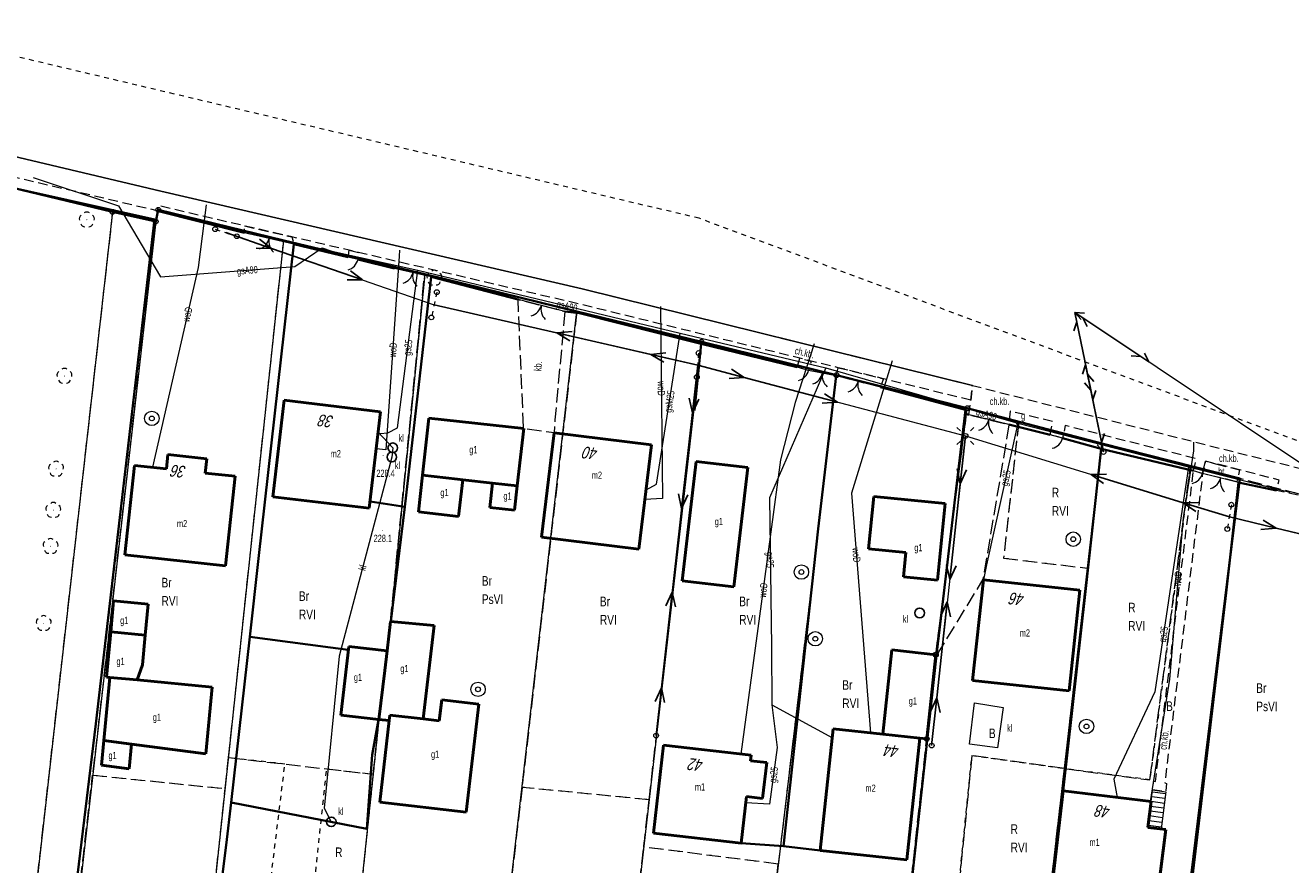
# Model space of a CAD drawing. Header units: metres. Extents: x 6590050 to 6616701, y 5542928 to 5566958.
# Tile 35 of 48: x 6598816 to 6598948, y 5546861 to 5546948. Entities that reach past the tile are written whole.
import ezdxf
from ezdxf.enums import TextEntityAlignment as Align

# ---------------------------------------------------------------- set-up
doc = ezdxf.new("R2010")
doc.units = ezdxf.units.M
doc.header["$MEASUREMENT"] = 0
for name, pattern in [('1.0_0.5', [1.5, 1, -0.5]), ('1.5_0.5', [2, 1.5, -0.5]), ('219-500', [0]), ('egba01_500', [0]), ('egkk-500', [2, 1.5, -0.5]), ('egug-500', [1, 0.5, -0.5]), ('otob_500', [0]), ('otof_500', [0]), ('suep_nn_500', [0]), ('supp_500', [1, 0.5, -0.5]), ('sutp_500', [0])]:
    doc.linetypes.add(name, pattern=pattern)
doc.layers.get('0').update_dxf_attribs({"color": 2, "linetype": 'CONTINUOUS', "lineweight": 5})
for name, color, linetype in [('202-punkt graniczny', 7, 'CONTINUOUS'), ('203-punkt graniczny', 7, 'CONTINUOUS'), ('209-oznaczenie konturu klasyfikacyjnego', 7, 'CONTINUOUS'), ('210-oznaczenie konturu użytku gruntowego', 7, 'CONTINUOUS'), ('217-kontur klasyfikacyjny', 7, 'CONTINUOUS'), ('218-kontur użytku gruntowego', 7, 'CONTINUOUS'), ('219-działka ewidencyjna', 7, 'CONTINUOUS'), ('312-budynek ewidencyjny', 7, 'CONTINUOUS'), ('312-oznaczenie budynku ewidencyjnego-Atr117', 7, 'CONTINUOUS'), ('352-schody', 7, 'CONTINUOUS'), ('Adres nieruchomości (na budynku)', 7, 'CONTINUOUS'), ('brama', 7, 'CONTINUOUS'), ('chodnik', 7, 'CONTINUOUS'), ('chodnik-Atr17', 7, 'CONTINUOUS'), ('drzewo liściaste', 7, 'CONTINUOUS'), ('furtka', 7, 'CONTINUOUS'), ('Granica arkusza mapy', 7, 'CONTINUOUS'), ('krawężnik', 7, 'CONTINUOUS'), ('latarnia', 7, 'CONTINUOUS'), ('obszar utwardzony', 7, 'CONTINUOUS'), ('obszar utwardzony-Atr17', 7, 'CONTINUOUS'), ('ogrodzenie trwałe', 7, 'CONTINUOUS'), ('osadnik  szambo', 7, 'CONTINUOUS'), ('osadnik  szambo-Atr17', 7, 'CONTINUOUS'), ('pikieta naturalna', 7, 'CONTINUOUS'), ('pikieta naturalna-Atr2', 7, 'CONTINUOUS'), ('przewód elektroenergetyczny niskiego napięcia', 7, 'CONTINUOUS'), ('przewód gazowy', 7, 'CONTINUOUS'), ('przewód gazowy-Atr1', 7, 'CONTINUOUS'), ('przewód kanalizacyjny', 7, 'CONTINUOUS'), ('przewód kanalizacyjny-Atr1', 7, 'CONTINUOUS'), ('przewód telekomunikacyjny napowietrzny', 7, 'CONTINUOUS'), ('przewód wodociągowy', 7, 'CONTINUOUS'), ('przewód wodociągowy-Atr1', 7, 'CONTINUOUS'), ('studnia zwykła', 7, 'CONTINUOUS'), ('słup przewodów napowietrznych', 7, 'CONTINUOUS'), ('zasuwa lub zawór', 7, 'CONTINUOUS'), ('zasuwa lub zawór-Atr17', 7, 'CONTINUOUS')]:
    doc.layers.add(name, color=color, linetype=linetype)
doc.styles.get("Standard").update_dxf_attribs({"font": 'Working1250', "width": 0.75})
doc.linetypes.add('902-500', pattern='A,3.75,0,[1,ksztalty.shx,S=0.5,R=0,X=0,Y=0],3.75', length=7.5)

# ---------------------------------------------------------------- blocks, each defined once
blk = doc.blocks.new('202')
at = {"color": 0, "linetype": 'Continuous', "lineweight": 0}
blk.add_circle((0, 0), 0.25, dxfattribs=at)
blk = doc.blocks.new('203')
at = {"linetype": 'Continuous', "lineweight": 0}
h = blk.add_hatch(color=0, dxfattribs=at)
edge = h.paths.add_edge_path()
edge.add_arc((0, 0), 0.045, 0, 360)
blk = doc.blocks.new('PW01')
at = {"linetype": 'Continuous', "lineweight": 13}
h = blk.add_hatch(color=0, dxfattribs=at)
edge = h.paths.add_edge_path()
edge.add_arc((0, 0), 0.045, 0, 360)
blk = doc.blocks.new('OP021')
at = {"linetype": 'Continuous', "lineweight": 13}
h = blk.add_hatch(color=0, dxfattribs=at)
edge = h.paths.add_edge_path()
edge.add_arc((0, 0), 0.05, 0, 360)
at = {"color": 0, "linetype": 'Continuous', "lineweight": 13}
for centre, start, end in [((-0.38, 0.124), 121.308, 202.548), ((0, 0.4), 49.272, 130.728), ((0.38, 0.124), 337.452, 58.692), ((-0.235, -0.324), 193.221, 274.871), ((0.235, -0.324), 265.129, 346.779)]:
    blk.add_arc(centre, 0.4, start, end, dxfattribs=at)
blk = doc.blocks.new('SUKM')
at = {"color": 0, "linetype": 'Continuous'}
blk.add_circle((0, 0), 0.5, dxfattribs=at)
blk = doc.blocks.new('US25')
at = {"linetype": 'Continuous', "lineweight": 0}
h = blk.add_hatch(color=0, dxfattribs=at)
edge = h.paths.add_edge_path()
edge.add_arc((0, 0), 0.2, 0, 360)
blk = doc.blocks.new('US13')
at = {"color": 0, "linetype": 'Continuous', "lineweight": 13}
for radius in [0.75, 0.25]:
    blk.add_circle((0, 0), radius, dxfattribs=at)
blk = doc.blocks.new('US15')
at = {"color": 0, "linetype": 'Continuous', "lineweight": 13}
blk.add_circle((0, 0), 0.25, dxfattribs=at)
blk = doc.blocks.new('SM01')
at = {"color": 0, "linetype": 'Continuous', "lineweight": 13}
for p, q in [((-0.53, 0.531), (-0.883, 0.884)), ((0.531, 0.531), (0.884, 0.884)), ((-0.53, -0.53), (-0.883, -0.883)), ((0.531, -0.53), (0.884, -0.883))]:
    blk.add_line(p, q, dxfattribs=at)
blk.add_circle((0, 0), 0.25, dxfattribs=at)
blk = doc.blocks.new('OK04')
at = {"color": 0, "linetype": 'Continuous', "lineweight": 0}
blk.add_arc((1.5, 0.001), 1.5, 120, 180, dxfattribs=at)
blk = doc.blocks.new('OK02')
at = {"color": 0, "linetype": 'Continuous', "lineweight": 0}
for centre, start, end in [((-1.5, 0), 0, 60), ((1.5, 0), 120, 180)]:
    blk.add_arc(centre, 1.5, start, end, dxfattribs=at)
blk = doc.blocks.new('SM05')
at = {"color": 0, "linetype": 'Continuous', "lineweight": 13}
blk.add_circle((0, 0), 0.25, dxfattribs=at)
blk = doc.blocks.new('SUEP1')
at = {"color": 0, "linetype": 'Continuous'}
for p, q in [((0, 0), (5, 0)), ((5, 0), (3.5, 0.5)), ((5, 0), (3.5, -0.5)), ((5, 0), (15, 0)), ((15, 0), (13.5, 0.5)), ((15, 0), (13.5, -0.5))]:
    blk.add_line(p, q, dxfattribs=at)
blk = doc.blocks.new('SUTP')
at = {"color": 0, "linetype": 'Continuous'}
for p, q in [((0, 0), (0.866, 0.5)), ((0, 0), (9.232, 0)), ((1.866, -0.5), (1, 0)), ((7.366, -0.5), (8.232, 0)), ((9.232, 0), (8.366, 0.5))]:
    blk.add_line(p, q, dxfattribs=at)

msp = doc.modelspace()

# ---------------------------------------------------------------- linework, layer by layer
at = {"layer": '217-kontur klasyfikacyjny', "color": 92, "linetype": 'egkk-500', "lineweight": 18, "flags": 128}
for points in [[(6598825.5, 5546928.77), (6598813.62, 5546823.88)], [(6598829.98, 5546927.77), (6598825.5, 5546928.77)], [(6598830.25, 5546928.98), (6598829.98, 5546927.77)], [(6598843.28, 5546925.78), (6598830.25, 5546928.98)], [(6598829.98, 5546927.77), (6598823.43, 5546870.28)], [(6598837.55, 5546872.1), (6598843.28, 5546925.78)], [(6598857.91, 5546922.31), (6598843.28, 5546925.78)], [(6598854.37, 5546886.25), (6598857.91, 5546922.31)], [(6598873.71, 5546918.44), (6598857.91, 5546922.31)], [(6598873.71, 5546918.44), (6598868.02, 5546869.01)], [(6598886.64, 5546915.27), (6598873.71, 5546918.44)], [(6598881.22, 5546867.72), (6598886.64, 5546915.27)], [(6598895.88, 5546912.99), (6598886.64, 5546915.27)], [(6598900.67, 5546911.81), (6598895.88, 5546912.99)], [(6598900.67, 5546911.81), (6598894.63, 5546861.05)], [(6598914.25, 5546908.39), (6598900.67, 5546911.81)], [(6598910.98, 5546882.79), (6598914.25, 5546908.39)], [(6598919.59, 5546906.98), (6598918.02, 5546892.82)], [(6598928.23, 5546904.71), (6598919.59, 5546906.98)], [(6598926.74, 5546891.77), (6598928.23, 5546904.71)], [(6598937.42, 5546902.37), (6598928.23, 5546904.71)], [(6598933.21, 5546869.79), (6598937.42, 5546902.37)], [(6598942.54, 5546901.07), (6598937.12, 5546856.82)], [(6598956.48, 5546897.43), (6598942.54, 5546901.07)], [(6598918.02, 5546892.82), (6598926.74, 5546891.77)], [(6598926.74, 5546891.77), (6598924.34, 5546870.96)], [(6598854.01, 5546883.18), (6598854.37, 5546886.25)], [(6598853.16, 5546876.06), (6598854.01, 5546883.18)], [(6598910.04, 5546874.04), (6598910.98, 5546882.79)], [(6598852.56, 5546870.38), (6598853.16, 5546876.06)], [(6598908.45, 5546859.4), (6598910.04, 5546874.04)], [(6598837.2, 5546868.88), (6598837.55, 5546872.1)], [(6598837.55, 5546872.1), (6598852.56, 5546870.38)], [(6598914.73, 5546872.31), (6598913.23, 5546857.38)], [(6598924.34, 5546870.96), (6598914.73, 5546872.31)], [(6598922.81, 5546857.64), (6598924.34, 5546870.96)], [(6598924.34, 5546870.96), (6598933.21, 5546869.79)], [(6598818.11, 5546823.56), (6598823.43, 5546870.28)], [(6598823.43, 5546870.28), (6598837.2, 5546868.88)], [(6598852.56, 5546870.38), (6598849.46, 5546840.95)], [(6598836.08, 5546858.35), (6598837.2, 5546868.88)], [(6598868.02, 5546869.01), (6598864.6, 5546839.36)], [(6598881.22, 5546867.72), (6598868.02, 5546869.01)], [(6598880.66, 5546862.81), (6598881.22, 5546867.72)], [(6598877.29, 5546833.24), (6598880.66, 5546862.81)], [(6598894.63, 5546861.05), (6598880.66, 5546862.81)], [(6598891.39, 5546833.88), (6598894.63, 5546861.05)]]:
    msp.add_lwpolyline(points, dxfattribs=at)
at = {"layer": '218-kontur użytku gruntowego', "color": 3, "linetype": 'egug-500', "lineweight": 18, "flags": 128}
for points in [[(6598886.41, 5546928.1), (6598793.21, 5546950.17)], [(6598825.5, 5546928.77), (6598789.39, 5546937.46)], [(6598825.5, 5546928.77), (6598813.62, 5546823.88)], [(6598829.98, 5546927.77), (6598825.5, 5546928.77)], [(6598830.25, 5546928.98), (6598829.98, 5546927.77)], [(6598843.28, 5546925.78), (6598830.25, 5546928.98)], [(6598829.98, 5546927.77), (6598823.43, 5546870.28)], [(6598962.51, 5546899.78), (6598886.41, 5546928.1)], [(6598837.55, 5546872.1), (6598843.28, 5546925.78)], [(6598857.91, 5546922.31), (6598843.28, 5546925.78)], [(6598857.91, 5546922.31), (6598854.37, 5546886.25)], [(6598873.71, 5546918.44), (6598857.91, 5546922.31)], [(6598873.71, 5546918.44), (6598868.02, 5546869.01)], [(6598886.64, 5546915.27), (6598873.71, 5546918.44)], [(6598881.22, 5546867.72), (6598886.64, 5546915.27)], [(6598895.88, 5546912.99), (6598886.64, 5546915.27)], [(6598900.67, 5546911.81), (6598895.88, 5546912.99)], [(6598900.67, 5546911.81), (6598894.63, 5546861.05)], [(6598914.25, 5546908.39), (6598900.67, 5546911.81)], [(6598910.98, 5546882.79), (6598914.25, 5546908.39)], [(6598919.59, 5546906.98), (6598914.25, 5546908.39)], [(6598919.59, 5546906.98), (6598918.02, 5546892.82)], [(6598928.23, 5546904.71), (6598919.59, 5546906.98)], [(6598926.74, 5546891.77), (6598928.23, 5546904.71)], [(6598937.42, 5546902.37), (6598928.23, 5546904.71)], [(6598937.42, 5546902.37), (6598933.21, 5546869.79)], [(6598942.54, 5546901.07), (6598937.42, 5546902.37)], [(6598942.54, 5546901.07), (6598937.12, 5546856.82)], [(6598956.48, 5546897.43), (6598942.54, 5546901.07)], [(6598918.02, 5546892.82), (6598926.74, 5546891.77)], [(6598924.34, 5546870.96), (6598926.74, 5546891.77)], [(6598854.37, 5546886.25), (6598854.01, 5546883.18)], [(6598854.01, 5546883.18), (6598853.16, 5546876.06)], [(6598910.04, 5546874.04), (6598910.98, 5546882.79)], [(6598853.16, 5546876.06), (6598852.56, 5546870.38)], [(6598908.45, 5546859.4), (6598910.04, 5546874.04)], [(6598837.2, 5546868.88), (6598837.55, 5546872.1)], [(6598843.4, 5546871.43), (6598837.55, 5546872.1)], [(6598913.23, 5546857.38), (6598914.73, 5546872.31)], [(6598914.73, 5546872.31), (6598924.34, 5546870.96)], [(6598840.75, 5546849.77), (6598843.4, 5546871.43)], [(6598845.74, 5546852.3), (6598847.74, 5546870.93)], [(6598847.74, 5546870.93), (6598852.56, 5546870.38)], [(6598922.81, 5546857.64), (6598924.34, 5546870.96)], [(6598933.21, 5546869.79), (6598924.34, 5546870.96)], [(6598818.11, 5546823.56), (6598823.43, 5546870.28)], [(6598823.43, 5546870.28), (6598837.2, 5546868.88)], [(6598852.56, 5546870.38), (6598849.46, 5546840.95)], [(6598836.08, 5546858.35), (6598837.2, 5546868.88)], [(6598868.02, 5546869.01), (6598864.6, 5546839.36)], [(6598881.22, 5546867.72), (6598868.02, 5546869.01)], [(6598880.66, 5546862.81), (6598881.22, 5546867.72)], [(6598877.29, 5546833.24), (6598880.66, 5546862.81)], [(6598894.63, 5546861.05), (6598880.66, 5546862.81)], [(6598891.39, 5546833.88), (6598894.63, 5546861.05)]]:
    msp.add_lwpolyline(points, dxfattribs=at)
at = {"layer": '219-działka ewidencyjna', "color": 7, "linetype": '219-500', "lineweight": 18, "flags": 128}
for points in [[(6598825.5, 5546928.77), (6598789.39, 5546937.46)], [(6598825.5, 5546928.77), (6598813.62, 5546823.88)], [(6598829.98, 5546927.77), (6598825.5, 5546928.77)], [(6598829.98, 5546927.77), (6598830.25, 5546928.98)], [(6598830.25, 5546928.98), (6598843.28, 5546925.78)], [(6598829.98, 5546927.77), (6598818.11, 5546823.56)], [(6598836.08, 5546858.35), (6598843.28, 5546925.78)], [(6598857.91, 5546922.31), (6598843.28, 5546925.78)], [(6598857.91, 5546922.31), (6598854.37, 5546886.25)], [(6598873.71, 5546918.44), (6598857.91, 5546922.31)], [(6598850.62, 5546717.93), (6598873.71, 5546918.44)], [(6598886.64, 5546915.27), (6598873.71, 5546918.44)], [(6598886.64, 5546915.27), (6598877.29, 5546833.24)], [(6598900.67, 5546911.81), (6598886.64, 5546915.27)], [(6598900.67, 5546911.81), (6598891.15, 5546831.83)], [(6598900.67, 5546911.81), (6598914.25, 5546908.39)], [(6598910.98, 5546882.79), (6598914.25, 5546908.39)], [(6598928.23, 5546904.71), (6598914.25, 5546908.39)], [(6598919.01, 5546824.64), (6598928.23, 5546904.71)], [(6598942.54, 5546901.07), (6598928.23, 5546904.71)], [(6598935.76, 5546845.75), (6598942.54, 5546901.07)], [(6598854.37, 5546886.25), (6598854.01, 5546883.18)], [(6598854.01, 5546883.18), (6598853.16, 5546876.06)], [(6598910.04, 5546874.04), (6598910.98, 5546882.79)], [(6598853.16, 5546876.06), (6598848.96, 5546836.25)], [(6598910.04, 5546874.04), (6598904.87, 5546826.39)]]:
    msp.add_lwpolyline(points, dxfattribs=at)
at = {"layer": '312-budynek ewidencyjny', "color": 7, "linetype": 'Continuous', "lineweight": 50, "flags": 128}
for points in [[(6598842.13, 5546899.17), (6598843.31, 5546909.2)], [(6598843.31, 5546909.2), (6598853.34, 5546908.02)], [(6598853.34, 5546908.02), (6598852.16, 5546897.99)], [(6598857.69, 5546901.42), (6598858.35, 5546907.36)], [(6598858.35, 5546907.36), (6598868.19, 5546906.26)], [(6598868.19, 5546906.26), (6598867.52, 5546900.32)], [(6598870.03, 5546894.99), (6598871.34, 5546905.81)], [(6598871.34, 5546905.81), (6598881.47, 5546904.58)], [(6598881.47, 5546904.58), (6598880.15, 5546893.76)], [(6598831.09, 5546902.09), (6598831.25, 5546903.58)], [(6598831.25, 5546903.58), (6598835.3, 5546903.14)], [(6598826.77, 5546893.14), (6598827.79, 5546902.45)], [(6598827.79, 5546902.45), (6598831.09, 5546902.09)], [(6598835.3, 5546903.14), (6598835.13, 5546901.65)], [(6598884.65, 5546890.44), (6598886.09, 5546902.86)], [(6598886.09, 5546902.86), (6598891.45, 5546902.24)], [(6598891.45, 5546902.24), (6598890.02, 5546889.82)], [(6598835.13, 5546901.65), (6598838.24, 5546901.31)], [(6598838.24, 5546901.31), (6598837.23, 5546892)], [(6598857.26, 5546897.61), (6598857.69, 5546901.42)], [(6598861.31, 5546901.01), (6598857.69, 5546901.42)], [(6598857.69, 5546901.42), (6598861.31, 5546901.01)], [(6598861.86, 5546900.95), (6598861.31, 5546901.01)], [(6598861.31, 5546901.01), (6598861.86, 5546900.95)], [(6598861.86, 5546900.95), (6598861.43, 5546897.14)], [(6598864.94, 5546900.61), (6598861.86, 5546900.95)], [(6598864.66, 5546898.08), (6598864.94, 5546900.61)], [(6598867.52, 5546900.32), (6598864.94, 5546900.61)], [(6598864.94, 5546900.61), (6598867.52, 5546900.32)], [(6598867.52, 5546900.32), (6598867.24, 5546897.79)], [(6598852.16, 5546897.99), (6598842.13, 5546899.17)], [(6598867.24, 5546897.79), (6598864.66, 5546898.08)], [(6598903.98, 5546893.78), (6598904.53, 5546899.22)], [(6598904.53, 5546899.22), (6598911.94, 5546898.48)], [(6598911.94, 5546898.48), (6598911.15, 5546890.53)], [(6598861.43, 5546897.14), (6598857.26, 5546897.61)], [(6598880.15, 5546893.76), (6598870.03, 5546894.99)], [(6598837.23, 5546892), (6598826.77, 5546893.14)], [(6598907.87, 5546893.4), (6598903.98, 5546893.78)], [(6598907.62, 5546890.88), (6598907.87, 5546893.4)], [(6598890.02, 5546889.82), (6598884.65, 5546890.44)], [(6598911.15, 5546890.53), (6598907.62, 5546890.88)], [(6598914.8, 5546880.12), (6598915.93, 5546890.57)], [(6598915.93, 5546890.57), (6598925.95, 5546889.49)], [(6598925.95, 5546889.49), (6598924.82, 5546879.04)], [(6598825.31, 5546885.15), (6598825.61, 5546888.38)], [(6598825.61, 5546888.38), (6598829.2, 5546888.04)], [(6598829.2, 5546888.04), (6598828.89, 5546884.8)], [(6598854.01, 5546883.18), (6598854.37, 5546886.25)], [(6598854.37, 5546886.25), (6598858.9, 5546885.83)], [(6598824.86, 5546880.47), (6598825.31, 5546885.15)], [(6598825.31, 5546885.15), (6598828.89, 5546884.8)], [(6598828.89, 5546884.8), (6598825.31, 5546885.15)], [(6598858.9, 5546885.83), (6598857.76, 5546876.11)], [(6598828.89, 5546884.8), (6598828.6, 5546881.72)], [(6598849.2, 5546876.52), (6598850.02, 5546883.64)], [(6598850.02, 5546883.64), (6598854.01, 5546883.18)], [(6598853.77, 5546881.15), (6598854.01, 5546883.18)], [(6598854.01, 5546883.18), (6598853.77, 5546881.15)], [(6598905.47, 5546874.53), (6598906.41, 5546883.28)], [(6598906.41, 5546883.28), (6598910.98, 5546882.79)], [(6598910.98, 5546882.79), (6598910.04, 5546874.04)], [(6598828.6, 5546881.72), (6598828.06, 5546880.16)], [(6598853.16, 5546876.06), (6598853.77, 5546881.15)], [(6598853.77, 5546881.15), (6598853.16, 5546876.06)], [(6598824.58, 5546873.86), (6598825.21, 5546880.43)], [(6598825.21, 5546880.43), (6598824.86, 5546880.47)], [(6598825.21, 5546880.43), (6598828.06, 5546880.16)], [(6598828.06, 5546880.16), (6598825.21, 5546880.43)], [(6598828.06, 5546880.16), (6598835.86, 5546879.42)], [(6598924.82, 5546879.04), (6598914.8, 5546880.12)], [(6598835.86, 5546879.42), (6598835.2, 5546872.5)], [(6598859.43, 5546875.91), (6598859.69, 5546878.09)], [(6598859.69, 5546878.09), (6598863.52, 5546877.64)], [(6598863.52, 5546877.64), (6598862.21, 5546866.42)], [(6598853.16, 5546876.06), (6598849.2, 5546876.52)], [(6598854.24, 5546875.96), (6598853.16, 5546876.06)], [(6598853.24, 5546867.47), (6598854.24, 5546875.96)], [(6598854.3, 5546876.51), (6598854.24, 5546875.96)], [(6598854.24, 5546875.96), (6598854.3, 5546876.51)], [(6598857.76, 5546876.11), (6598854.3, 5546876.51)], [(6598854.3, 5546876.51), (6598857.76, 5546876.11)], [(6598857.76, 5546876.11), (6598859.43, 5546875.91)], [(6598898.99, 5546862.46), (6598900.34, 5546875.08)], [(6598900.34, 5546875.08), (6598905.47, 5546874.53)], [(6598909.34, 5546874.12), (6598905.47, 5546874.53)], [(6598905.47, 5546874.53), (6598909.34, 5546874.12)], [(6598824.34, 5546871.32), (6598824.58, 5546873.86)], [(6598827.46, 5546873.49), (6598824.58, 5546873.86)], [(6598824.58, 5546873.86), (6598827.46, 5546873.49)], [(6598827.46, 5546873.49), (6598827.22, 5546870.95)], [(6598835.2, 5546872.5), (6598827.46, 5546873.49)], [(6598881.67, 5546864.27), (6598882.71, 5546873.38)], [(6598882.71, 5546873.38), (6598891.8, 5546872.34)], [(6598909.34, 5546874.12), (6598907.99, 5546861.49)], [(6598910.04, 5546874.04), (6598909.34, 5546874.12)], [(6598891.8, 5546872.34), (6598891.74, 5546871.77)], [(6598891.74, 5546871.77), (6598893.42, 5546871.58)], [(6598827.22, 5546870.95), (6598824.34, 5546871.32)], [(6598893.42, 5546871.58), (6598893, 5546867.85)], [(6598891.31, 5546868.05), (6598890.76, 5546863.23)], [(6598893, 5546867.85), (6598891.31, 5546868.05)], [(6598923.13, 5546859.41), (6598924.21, 5546868.65)], [(6598924.21, 5546868.65), (6598933.34, 5546867.53)], [(6598862.21, 5546866.42), (6598853.24, 5546867.47)], [(6598933.34, 5546867.53), (6598933.01, 5546864.85)], [(6598890.76, 5546863.23), (6598881.67, 5546864.27)], [(6598933.01, 5546864.85), (6598934.85, 5546864.63)], [(6598934.85, 5546864.63), (6598934.05, 5546858.08)], [(6598907.99, 5546861.49), (6598898.99, 5546862.46)]]:
    msp.add_lwpolyline(points, dxfattribs=at)
at = {"layer": '352-schody', "color": 7, "linetype": 'Continuous', "lineweight": 18, "flags": 128}
msp.add_lwpolyline([(6598933.49, 5546868.76), (6598934.86, 5546868.54), (6598934.37, 5546864.69), (6598933.01, 5546864.85), (6598933.34, 5546867.53)], close=True, dxfattribs=at)
msp.add_lwpolyline([(6598933.49, 5546868.76), (6598934.86, 5546868.54), (6598934.37, 5546864.69), (6598933.01, 5546864.85), (6598933.34, 5546867.53)], close=True, dxfattribs=at)
for points in [[(6598933.405, 5546868.061), (6598934.776, 5546867.882)], [(6598933.465, 5546868.557), (6598934.839, 5546868.378)], [(6598933.222, 5546866.572), (6598934.587, 5546866.394)], [(6598933.283, 5546867.068), (6598934.65, 5546866.89)], [(6598933.344, 5546867.565), (6598934.713, 5546867.386)], [(6598933.1, 5546865.579), (6598934.461, 5546865.402)], [(6598933.161, 5546866.076), (6598934.524, 5546865.898)], [(6598933.039, 5546865.083), (6598934.398, 5546864.906)]]:
    msp.add_lwpolyline(points, dxfattribs=at)
at = {"layer": 'brama', "color": 7, "linetype": 'otob_500', "lineweight": 18, "flags": 128}
for points in [[(6598844.34, 5546925.43), (6598839.19, 5546926.6)], [(6598858.6, 5546922.04), (6598854.79, 5546922.9)], [(6598872.46, 5546918.43), (6598867.6, 5546919.67)], [(6598900.64, 5546911.76), (6598897.78, 5546912.31)], [(6598905.23, 5546910.56), (6598900.64, 5546911.76)], [(6598918.58, 5546906.69), (6598914.4, 5546907.71)], [(6598942.42, 5546900.67), (6598938.69, 5546901.6)]]:
    msp.add_lwpolyline(points, dxfattribs=at)
at = {"layer": 'chodnik', "color": 7, "linetype": '1.0_0.5', "lineweight": 18, "flags": 128}
for points in [[(6598914.63, 5546909.21), (6598905.55, 5546911.44), (6598900.86, 5546912.59), (6598898.05, 5546913.28), (6598896.85, 5546913.58), (6598874, 5546919.19), (6598851.05, 5546924.55), (6598850.07, 5546924.78), (6598844.12, 5546926.17), (6598839.21, 5546927.31), (6598830.23, 5546929.41), (6598830.12, 5546928.88), (6598807.9, 5546934.11), (6598807.65, 5546932.91), (6598800.68, 5546934.51), (6598800.98, 5546935.74), (6598780.91, 5546940.5), (6598781.06, 5546940.71), (6598781.23, 5546940.9), (6598781.41, 5546941.08), (6598781.6, 5546941.25), (6598781.81, 5546941.4), (6598782.03, 5546941.53), (6598782.26, 5546941.65), (6598782.49, 5546941.75), (6598782.73, 5546941.83), (6598782.98, 5546941.89), (6598783.24, 5546941.93), (6598783.49, 5546941.95), (6598783.75, 5546941.96), (6598784, 5546941.94), (6598808.45, 5546936.16), (6598830.53, 5546930.93), (6598874.26, 5546920.79), (6598914.78, 5546910.75)], [(6598839.21, 5546927.31), (6598844.12, 5546926.17), (6598844.34, 5546925.43), (6598839.19, 5546926.6)], [(6598850.07, 5546924.78), (6598851.05, 5546924.55), (6598850.99, 5546923.83), (6598849.95, 5546924.08)], [(6598896.58, 5546912.63), (6598896.85, 5546913.58), (6598898.05, 5546913.28), (6598897.78, 5546912.31)], [(6598900.86, 5546912.59), (6598905.55, 5546911.44), (6598905.23, 5546910.56), (6598900.64, 5546911.76)], [(6598914.4, 5546907.71), (6598914.63, 5546909.21), (6598914.78, 5546910.75), (6598942.63, 5546903.68), (6598957.72, 5546899.91), (6598975.74, 5546895.27), (6598975.18, 5546893.69), (6598974.98, 5546892.6), (6598969.99, 5546893.73), (6598970.23, 5546894.98), (6598965.83, 5546896.06), (6598965.61, 5546894.94), (6598964.2, 5546895.32), (6598964.42, 5546896.5), (6598950.47, 5546899.94), (6598950.26, 5546898.99), (6598946.36, 5546899.84), (6598946.63, 5546900.92), (6598942.51, 5546901.99), (6598938.99, 5546902.88), (6598938.69, 5546901.6), (6598937.74, 5546901.89), (6598938.02, 5546903.13), (6598924.43, 5546906.58), (6598924.15, 5546905.26), (6598922.87, 5546905.63), (6598923.13, 5546907), (6598918.69, 5546908.08), (6598918.58, 5546906.69)], [(6598933.61, 5546869.66), (6598933.78, 5546869.63), (6598937.74, 5546901.89), (6598938.69, 5546901.6), (6598934.75, 5546869.47), (6598934.93, 5546869.41), (6598934.86, 5546868.54), (6598933.49, 5546868.76)]]:
    msp.add_lwpolyline(points, close=True, dxfattribs=at)
at = {"layer": 'furtka', "color": 7, "linetype": 'otof_500', "lineweight": 18, "flags": 128}
for points in [[(6598850.99, 5546923.83), (6598849.95, 5546924.08)], [(6598897.78, 5546912.31), (6598896.58, 5546912.63)], [(6598924.15, 5546905.26), (6598922.87, 5546905.63)], [(6598938.69, 5546901.6), (6598937.74, 5546901.89)]]:
    msp.add_lwpolyline(points, dxfattribs=at)
at = {"layer": 'Granica arkusza mapy', "color": 94, "linetype": 'egba01_500', "lineweight": 35, "flags": 128}
msp.add_lwpolyline([(6598402.93, 5546771.26), (6598402.84, 5546752.33), (6598403.44, 5546744.93), (6598408.45, 5546745), (6598413.22, 5546745.06), (6598419.79, 5546745.15), (6598425.35, 5546745.23), (6598425.3, 5546747.21), (6598436.6, 5546748.43), (6598448.95, 5546750.64), (6598448.82, 5546748.78), (6598484.58, 5546744.73), (6598484.65, 5546739.99), (6598503.16, 5546738.69), (6598556.26, 5546737.41), (6598559.51, 5546737.33), (6598580.22, 5546736.87), (6598619.46, 5546728.09), (6598625.21, 5546726.28), (6598631.8, 5546723.19), (6598657.76, 5546711.28), (6598659.55, 5546710.22), (6598660.11, 5546709.71), (6598663.17, 5546706.96), (6598665.59, 5546703.83), (6598673.26, 5546700.21), (6598673.4, 5546700.14), (6598686.51, 5546692.58), (6598686.67, 5546692.47), (6598699.74, 5546683.89), (6598700.06, 5546681.29), (6598704.45, 5546675.03), (6598709.9, 5546667.04), (6598713.49, 5546663.49), (6598715.81, 5546662.32), (6598721.06, 5546661.97), (6598723.54, 5546662.5), (6598725.76, 5546656.88), (6598728.93, 5546655.42), (6598735.15, 5546655.33), (6598735.28, 5546648.97), (6598738.06, 5546612.75), (6598749.82, 5546581.81), (6598768.84, 5546553.14), (6598774.93, 5546535.66), (6598777.86, 5546520.25), (6598782.3, 5546521.27), (6598782.13, 5546522.43), (6598785.21, 5546523.35), (6598800.17, 5546522.43), (6598814.13, 5546519.78), (6598827.5, 5546517.2), (6598842.07, 5546514.97), (6598856.81, 5546513.4), (6598871.66, 5546512.04), (6598881.55, 5546511.14), (6598884.89, 5546509.45), (6598886.17, 5546508.8), (6598897.83, 5546501.54), (6598935.76, 5546845.75), (6598942.54, 5546901.07), (6598928.23, 5546904.71), (6598914.25, 5546908.39), (6598900.67, 5546911.81), (6598886.64, 5546915.27), (6598873.71, 5546918.44), (6598857.91, 5546922.31), (6598843.28, 5546925.78), (6598830.25, 5546928.98), (6598829.98, 5546927.77), (6598825.5, 5546928.77), (6598789.39, 5546937.46), (6598780.26, 5546939.97), (6598774, 5546940.85), (6598760.25, 5546944.16), (6598743.85, 5546947.84), (6598702.41, 5546958.08), (6598697.19, 5546959.46), (6598666.86, 5546967.19), (6598662.71, 5546968.35), (6598640.32, 5546974.04), (6598621.95, 5546979.01), (6598597.57, 5546984.93), (6598590.54, 5546986.88), (6598574.7, 5546990.88), (6598572.09, 5546991.36), (6598569.57, 5546992.19), (6598569.66, 5546993.64), (6598554.59, 5546999.3), (6598553.92, 5546995.76), (6598541.29, 5546917.71), (6598526.98, 5546918.86), (6598523.6, 5546919.2), (6598516.7, 5546873.63), (6598511.31, 5546837.53), (6598504.48, 5546838.47), (6598491.87, 5546840.2), (6598488.04, 5546840.83), (6598467.08, 5546839.42), (6598477.79, 5546903.86), (6598479.83, 5546916.56), (6598459.77, 5546920.11), (6598457.33, 5546907.05), (6598448.92, 5546871.64), (6598439.59, 5546873.32), (6598451.86, 5546925.53), (6598454.44, 5546936.54), (6598446.75, 5546937.72), (6598449.23, 5546949.01), (6598436.94, 5546951.46), (6598421.84, 5546876.29), (6598409.98, 5546878.19), (6598403.26, 5546836.82), (6598403.04, 5546793.2), (6598403, 5546785.03), (6598402.97, 5546778.61)], close=True, dxfattribs=at)
at = {"layer": 'krawężnik', "color": 7, "linetype": 'Continuous', "lineweight": 25, "flags": 128}
msp.add_lwpolyline([(6598914.78, 5546910.75), (6598874.26, 5546920.79), (6598830.53, 5546930.93), (6598808.45, 5546936.16), (6598784, 5546941.94), (6598783.75, 5546941.96), (6598783.49, 5546941.95), (6598783.24, 5546941.93), (6598782.98, 5546941.89), (6598782.73, 5546941.83), (6598782.49, 5546941.75), (6598782.26, 5546941.65), (6598782.03, 5546941.53), (6598781.81, 5546941.4), (6598781.6, 5546941.25), (6598781.41, 5546941.08), (6598781.23, 5546940.9), (6598781.06, 5546940.71), (6598780.91, 5546940.5), (6598780.2, 5546939.17)], dxfattribs=at)
at = {"layer": 'obszar utwardzony', "color": 7, "linetype": '1.5_0.5', "lineweight": 18, "flags": 128}
for points in [[(6598872.46, 5546918.43), (6598871.44, 5546907.16), (6598871.34, 5546905.81), (6598868.19, 5546906.26), (6598867.6, 5546919.67)], [(6598911.07, 5546882.74), (6598914, 5546907.82), (6598914.4, 5546907.71), (6598918.58, 5546906.69), (6598915.88, 5546890.63)], [(6598938.69, 5546901.6), (6598938.99, 5546902.88), (6598942.51, 5546901.99), (6598942.24, 5546900.73)]]:
    msp.add_lwpolyline(points, close=True, dxfattribs=at)
at = {"layer": 'ogrodzenie trwałe', "color": 7, "linetype": '902-500', "lineweight": 35, "flags": 128}
for points in [[(6598829.87, 5546927.97), (6598807.65, 5546932.91)], [(6598839.19, 5546926.6), (6598830.12, 5546928.88)], [(6598818.46, 5546831.89), (6598823.77, 5546875.6), (6598829.87, 5546927.97)], [(6598839.77, 5546884.64), (6598840.66, 5546892.79), (6598844.34, 5546925.43)], [(6598849.95, 5546924.08), (6598844.34, 5546925.43)], [(6598854.79, 5546922.9), (6598850.99, 5546923.83)], [(6598858.6, 5546922.04), (6598855.85, 5546898.15)], [(6598867.6, 5546919.67), (6598858.6, 5546922.04)], [(6598886.62, 5546915.07), (6598873.97, 5546918.24), (6598872.46, 5546918.43)], [(6598886.62, 5546915.07), (6598885.91, 5546908.15)], [(6598896.58, 5546912.63), (6598886.62, 5546915.07)], [(6598900.64, 5546911.76), (6598898.76, 5546895.86)], [(6598914.05, 5546908.21), (6598905.23, 5546910.56)], [(6598914.05, 5546908.21), (6598911.07, 5546882.74)], [(6598914, 5546907.82), (6598914.4, 5546907.71)], [(6598918.58, 5546906.69), (6598922.87, 5546905.63)], [(6598924.15, 5546905.26), (6598928.14, 5546904.17)], [(6598926.53, 5546889.35), (6598928.14, 5546904.17)], [(6598937.74, 5546901.89), (6598928.14, 5546904.17)], [(6598942.42, 5546900.67), (6598941.13, 5546889.21)], [(6598946.36, 5546899.84), (6598942.42, 5546900.67)], [(6598852.26, 5546898.68), (6598855.85, 5546898.15)], [(6598854.38, 5546886.24), (6598855.85, 5546898.15)], [(6598898.76, 5546895.86), (6598895.15, 5546862.89)], [(6598941.13, 5546889.21), (6598936.06, 5546846.64), (6598921.81, 5546848.41)], [(6598926.53, 5546889.35), (6598924.21, 5546868.65)], [(6598837.81, 5546867.44), (6598839.77, 5546884.64)], [(6598849.97, 5546883.3), (6598839.77, 5546884.64)], [(6598911.07, 5546882.74), (6598905.22, 5546829.31)], [(6598853.13, 5546876.03), (6598852.47, 5546872.38)], [(6598852.47, 5546872.38), (6598851.92, 5546864.71), (6598837.81, 5546867.44)], [(6598836.93, 5546860), (6598837.31, 5546863.02), (6598837.81, 5546867.44)], [(6598895.15, 5546862.89), (6598890.76, 5546863.23)], [(6598895.15, 5546862.89), (6598898.99, 5546862.46)]]:
    msp.add_lwpolyline(points, dxfattribs=at)
at = {"layer": 'osadnik  szambo', "color": 34, "linetype": 'Continuous', "lineweight": 18, "flags": 128}
msp.add_lwpolyline([(6598915, 5546877.78), (6598917.97, 5546877.32), (6598917.39, 5546873.1), (6598914.48, 5546873.51)], close=True, dxfattribs=at)
at = {"layer": 'przewód elektroenergetyczny niskiego napięcia', "color": 1, "linetype": 'suep_nn_500', "lineweight": 18, "flags": 128}
for points in [[(6598837.28, 5546926.61), (6598858.89, 5546919.12)], [(6598858.89, 5546919.12), (6598886.26, 5546912.86)], [(6598886.26, 5546912.86), (6598858.89, 5546919.12)], [(6598881.94, 5546874.39), (6598886.26, 5546912.86)], [(6598886.26, 5546912.86), (6598914.06, 5546905.5)], [(6598914.06, 5546905.5), (6598910.55, 5546873.35)], [(6598914.06, 5546905.5), (6598941.46, 5546897.1)], [(6598941.46, 5546897.1), (6598986.16, 5546886.31)]]:
    msp.add_lwpolyline(points, dxfattribs=at)
at = {"layer": 'przewód gazowy', "color": 52, "linetype": 'Continuous', "lineweight": 18, "flags": 128}
for points in [[(6598817.27, 5546932.34), (6598826.13, 5546929.39), (6598830.47, 5546922.01), (6598844.43, 5546923.08), (6598847.27, 5546925.05), (6598848.28, 5546924.68), (6598857.19, 5546922.7)], [(6598853.07, 5546905.73), (6598853.3, 5546905.75), (6598854.07, 5546905.83), (6598855.1, 5546906.33), (6598857.19, 5546922.7)], [(6598857.19, 5546922.7), (6598884.43, 5546916.17), (6598899.58, 5546912.58), (6598919.5, 5546906.82), (6598937.22, 5546902.28), (6598947.74, 5546899.68)], [(6598880.9, 5546899.91), (6598881.98, 5546900.49), (6598884.43, 5546916.17)], [(6598899.58, 5546912.58), (6598893.7, 5546899.09), (6598893.91, 5546883.62), (6598893.94, 5546877.58)], [(6598919.5, 5546906.82), (6598916.24, 5546892.11), (6598915.93, 5546890.57)], [(6598937.22, 5546902.28), (6598933.72, 5546878.94), (6598929.47, 5546869.86), (6598929.8, 5546867.96)], [(6598893.94, 5546877.58), (6598894.52, 5546873.16), (6598893.72, 5546867.27), (6598891.24, 5546867.4)], [(6598893.94, 5546877.58), (6598900.24, 5546874.16)]]:
    msp.add_lwpolyline(points, dxfattribs=at)
at = {"layer": 'przewód kanalizacyjny', "color": 34, "linetype": 'Continuous', "lineweight": 18, "flags": 128}
msp.add_lwpolyline([(6598853.09, 5546905.9), (6598854.6, 5546904.27), (6598854.5, 5546903.31), (6598849.02, 5546882.62), (6598847.46, 5546866.84), (6598848.21, 5546865.43)], dxfattribs=at)
at = {"layer": 'przewód telekomunikacyjny napowietrzny', "color": 30, "linetype": 'sutp_500', "lineweight": 18, "flags": 128}
for points in [[(6598959.72, 5546895.39), (6598925.41, 5546918.33)], [(6598925.41, 5546918.33), (6598928.39, 5546903.84)]]:
    msp.add_lwpolyline(points, dxfattribs=at)
at = {"layer": 'przewód wodociągowy', "color": 5, "linetype": 'Continuous', "lineweight": 18, "flags": 128}
for points in [[(6598835.21, 5546929.51), (6598834.38, 5546923.01), (6598829.64, 5546902.25)], [(6598855.3, 5546924.79), (6598855.27, 5546924.18), (6598853.89, 5546904.05), (6598852.89, 5546904.18)], [(6598882.4, 5546918.93), (6598882.59, 5546899.02), (6598880.78, 5546898.89)], [(6598898.34, 5546915.07), (6598896.39, 5546908.99), (6598894.84, 5546903.03), (6598892.86, 5546888.08), (6598890.75, 5546872.46)], [(6598906.46, 5546913.29), (6598902.24, 5546899.55), (6598904.19, 5546874.67)], [(6598937.74, 5546904.85), (6598937.75, 5546903.95), (6598936.65, 5546897), (6598935.24, 5546880.26), (6598933.25, 5546867.54)]]:
    msp.add_lwpolyline(points, dxfattribs=at)
at = {"layer": 'słup przewodów napowietrznych', "color": 7, "linetype": 'supp_500', "lineweight": 18, "flags": 128}
for points in [[(6598836.16, 5546926.97), (6598838.4, 5546926.24)], [(6598859.17, 5546920.43), (6598858.6, 5546917.81)], [(6598886.35, 5546914.11), (6598886.17, 5546911.6)], [(6598941.67, 5546898.36), (6598941.25, 5546895.84)]]:
    msp.add_lwpolyline(points, dxfattribs=at)

# ---------------------------------------------------------------- block references
at = {"layer": '202-punkt graniczny', "color": 7, "linetype": 'Continuous', "lineweight": 18}
for p in [(6598825.5, 5546928.77), (6598830.25, 5546928.98), (6598829.98, 5546927.77), (6598886.64, 5546915.27), (6598900.67, 5546911.81), (6598914.25, 5546908.39), (6598910.98, 5546882.79), (6598910.04, 5546874.04)]:
    msp.add_blockref('202', p, dxfattribs=at)
at = {"layer": '203-punkt graniczny', "color": 7, "linetype": 'Continuous', "lineweight": 18}
for p in [(6598843.28, 5546925.78), (6598857.91, 5546922.31), (6598873.71, 5546918.44), (6598928.23, 5546904.71), (6598942.54, 5546901.07), (6598854.37, 5546886.25), (6598854.01, 5546883.18), (6598853.16, 5546876.06)]:
    msp.add_blockref('203', p, dxfattribs=at)
at = {"layer": 'brama', "color": 7, "linetype": 'Continuous', "lineweight": 18}
for p, rotation in [((6598841.765, 5546926.015), 167.201), ((6598856.695, 5546922.47), 167.28), ((6598870.03, 5546919.05), 165.687), ((6598899.21, 5546912.035), 169.114), ((6598902.935, 5546911.16), 165.349), ((6598916.49, 5546907.2), 166.287), ((6598940.555, 5546901.135), 166)]:
    msp.add_blockref('OK02', p, dxfattribs=dict(at, rotation=rotation))
at = {"layer": 'drzewo liściaste', "color": 94, "linetype": 'Continuous', "lineweight": 18}
for p in [(6598822.83, 5546927.95), (6598858.91, 5546921.91), (6598820.51, 5546911.72), (6598819.64, 5546902.08), (6598819.35, 5546897.8), (6598819.07, 5546894.05), (6598818.35, 5546886.04)]:
    msp.add_blockref('OP021', p, dxfattribs=at)
at = {"layer": 'furtka', "color": 7, "linetype": 'Continuous', "lineweight": 18}
for p, rotation in [((6598850.99, 5546923.83), 166.483), ((6598897.78, 5546912.31), 165.069), ((6598924.15, 5546905.26), 163.877), ((6598938.69, 5546901.6), 163.025)]:
    msp.add_blockref('OK04', p, dxfattribs=dict(at, rotation=rotation))
at = {"layer": 'latarnia', "color": 7, "linetype": 'Continuous', "lineweight": 18}
msp.add_blockref('SM01', (6598914.06, 5546905.5), dxfattribs=at)
at = {"layer": 'osadnik  szambo', "color": 34, "linetype": 'Continuous', "lineweight": 18}
for p in [(6598854.6, 5546904.27), (6598854.5, 5546903.31), (6598909.31, 5546887.12), (6598848.21, 5546865.43)]:
    msp.add_blockref('SUKM', p, dxfattribs=at)
at = {"layer": 'pikieta naturalna', "color": 7, "linetype": 'Continuous', "lineweight": 13}
for p in [(6598853.59, 5546903.47), (6598853.51, 5546895.67)]:
    msp.add_blockref('PW01', p, dxfattribs=at)
at = {"layer": 'przewód elektroenergetyczny niskiego napięcia', "color": 1, "linetype": 'Continuous', "lineweight": 18}
for p, rotation in [((6598837.28, 5546926.61), 340.884), ((6598886.26, 5546912.86), 167.117), ((6598886.26, 5546912.86), 263.593), ((6598886.26, 5546912.86), 345.171), ((6598914.06, 5546905.5), 263.769), ((6598941.46, 5546897.1), 162.956), ((6598941.46, 5546897.1), 346.4290000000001), ((6598881.94, 5546874.39), 83.59299999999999), ((6598910.55, 5546873.35), 83.769)]:
    msp.add_blockref('SUEP1', p, dxfattribs=dict(at, rotation=rotation))
at = {"layer": 'przewód telekomunikacyjny napowietrzny', "color": 30, "linetype": 'Continuous', "lineweight": 18}
for p, rotation in [((6598925.41, 5546918.33), 281.621), ((6598925.41, 5546918.33), 326.233), ((6598928.39, 5546903.84), 101.621)]:
    msp.add_blockref('SUTP', p, dxfattribs=dict(at, rotation=rotation))
at = {"layer": 'studnia zwykła', "color": 5, "linetype": 'Continuous', "lineweight": 18}
for p in [(6598829.58, 5546907.32), (6598925.25, 5546894.78), (6598897.03, 5546891.37), (6598898.47, 5546884.44), (6598863.45, 5546879.19), (6598926.63, 5546875.34)]:
    msp.add_blockref('US13', p, dxfattribs=at)
at = {"layer": 'słup przewodów napowietrznych', "color": 7, "linetype": 'Continuous', "lineweight": 18}
for name, p in [('SM05', (6598836.16, 5546926.97)), ('SM05', (6598838.4, 5546926.24)), ('SM05', (6598859.17, 5546920.43)), ('SM05', (6598858.6, 5546917.81)), ('SM05', (6598886.35, 5546914.11)), ('SM05', (6598886.17, 5546911.6)), ('US15', (6598914.06, 5546905.5)), ('US15', (6598928.39, 5546903.84)), ('SM05', (6598941.67, 5546898.36)), ('SM05', (6598941.25, 5546895.84)), ('US15', (6598881.94, 5546874.39)), ('US15', (6598910.55, 5546873.35))]:
    msp.add_blockref(name, p, dxfattribs=at)
at = {"layer": 'zasuwa lub zawór', "color": 52, "linetype": 'Continuous', "lineweight": 18}
msp.add_blockref('US25', (6598919.5, 5546906.82), dxfattribs=at)

# ---------------------------------------------------------------- texts
at = {"layer": '209-oznaczenie konturu klasyfikacyjnego', "color": 92, "linetype": 'Continuous', "lineweight": 18, "width": 0.79}
for s, p in [('RVI', (6598923.03, 5546898.22)), ('RVI', (6598830.58, 5546888.87)), ('PsVI', (6598863.84, 5546889.05)), ('RVI', (6598844.85, 5546887.47)), ('RVI', (6598876.1, 5546886.91)), ('RVI', (6598890.57, 5546886.92)), ('RVI', (6598930.96, 5546886.28)), ('RVI', (6598901.27, 5546878.24)), ('PsVI', (6598944.25, 5546877.92)), ('RVI', (6598918.75, 5546863.27))]:
    msp.add_text(s, height=1, dxfattribs=at).set_placement(p, align=Align.TOP_LEFT)
at = {"layer": '210-oznaczenie konturu użytku gruntowego', "color": 3, "linetype": 'Continuous', "lineweight": 18, "width": 0.79}
for s, p in [('R', (6598923.03, 5546899.12)), ('Br', (6598830.58, 5546889.77)), ('Br', (6598863.84, 5546889.95)), ('Br', (6598844.85, 5546888.37)), ('Br', (6598876.1, 5546887.81)), ('Br', (6598890.57, 5546887.82)), ('R', (6598930.96, 5546887.18)), ('Br', (6598901.27, 5546879.14)), ('Br', (6598944.25, 5546878.82)), ('B', (6598934.89, 5546876.94)), ('B', (6598916.49, 5546874.12)), ('R', (6598918.75, 5546864.17)), ('R', (6598848.61, 5546861.77))]:
    msp.add_text(s, height=1, dxfattribs=at).set_placement(p)
at = {"layer": '312-oznaczenie budynku ewidencyjnego-Atr117', "color": 7, "width": 0.667}
for s, p in [('m2', (6598848.15, 5546903.28)), ('g1', (6598862.54, 5546903.7)), ('m2', (6598875.26, 5546901.05)), ('g1', (6598859.54, 5546899.25)), ('g1', (6598866.09, 5546898.89)), ('m2', (6598832.19, 5546896.03)), ('g1', (6598888.03, 5546896.24)), ('g1', (6598908.75, 5546893.53)), ('g1', (6598826.29, 5546885.97)), ('m2', (6598919.7, 5546884.67)), ('g1', (6598825.91, 5546881.72)), ('g1', (6598855.38, 5546880.98)), ('g1', (6598850.56, 5546880.07)), ('g1', (6598908.17, 5546877.61)), ('g1', (6598829.68, 5546875.92)), ('g1', (6598825.08, 5546871.95)), ('g1', (6598858.57, 5546872.08)), ('m1', (6598885.97, 5546868.68)), ('m2', (6598903.68, 5546868.55)), ('m1', (6598926.94, 5546862.93))]:
    msp.add_text(s, height=0.75, dxfattribs=at).set_placement(p)
at = {"layer": 'Adres nieruchomości (na budynku)', "color": 7, "linetype": 'Continuous', "lineweight": 25, "oblique": 15, "width": 0.79}
for s, rotation, p in [('38', 173.291, (6598847.81, 5546907.66)), ('40', 173.079, (6598875.26, 5546904.33)), ('36', 173.801, (6598832.49, 5546902.44)), ('46', 173.835, (6598919.55, 5546889.18)), ('44', 173.881, (6598906.54, 5546873.41)), ('42', 173.474, (6598886.21, 5546871.97)), ('48', 173.005, (6598928.47, 5546867.12))]:
    msp.add_text(s, height=1.25, rotation=rotation, dxfattribs=at).set_placement(p, align=Align.CENTER)
at = {"layer": 'chodnik-Atr17', "color": 7, "width": 0.667}
msp.add_text('ch.kb.', height=0.75, rotation=346.083, dxfattribs=at).set_placement((6598896.27, 5546914.03))
msp.add_text('ch.kb.', height=0.75, dxfattribs=at).set_placement((6598916.58, 5546908.72))
msp.add_text('ch.kb.', height=0.75, dxfattribs=at).set_placement((6598940.39, 5546903.56), align=Align.TOP_LEFT)
msp.add_text('ch.kb.', height=0.75, rotation=83.002, dxfattribs=at).set_placement((6598934.19, 5546872.97), align=Align.TOP_LEFT)
at = {"layer": 'obszar utwardzony-Atr17', "color": 7, "width": 0.667}
msp.add_text('kb.', height=0.75, rotation=84.828, dxfattribs=at).set_placement((6598870.01, 5546912.2))
msp.add_text('bt.', height=0.75, dxfattribs=at).set_placement((6598940.3, 5546901.44))
at = {"layer": 'osadnik  szambo-Atr17', "color": 34, "width": 0.667}
for p in [(6598855.2, 5546904.92), (6598854.81, 5546902.06), (6598907.55, 5546886.12), (6598918.38, 5546874.8), (6598848.93, 5546866.14)]:
    msp.add_text('kl', height=0.75, dxfattribs=at).set_placement(p)
at = {"layer": 'pikieta naturalna-Atr2', "color": 7, "width": 0.667}
for s, p in [('228.4', (6598852.89, 5546901.25)), ('228.1', (6598852.61, 5546894.49))]:
    msp.add_text(s, height=0.75, dxfattribs=at).set_placement(p)
at = {"layer": 'przewód gazowy-Atr1', "color": 52, "width": 0.667}
for s, rotation, p in [('gsA90', 4.383, (6598838.42, 5546922.62)), ('gsA90', 346.519, (6598871.64, 5546919.24)), ('gs25', 82.724, (6598856.06, 5546913.86)), ('gsM25', 81.119, (6598883.15, 5546907.95)), ('gsA90', 343.872, (6598915.21, 5546908.06)), ('gs25', 77.504, (6598918.062, 5546900.332)), ('gs25', 270.778, (6598893.78, 5546893.46)), ('gs25', 81.471, (6598934.49, 5546884.09)), ('gs25', 82.265, (6598894.02, 5546869.5))]:
    msp.add_text(s, height=0.75, rotation=rotation, dxfattribs=at).set_placement(p, align=Align.MIDDLE_LEFT)
at = {"layer": 'przewód kanalizacyjny-Atr1', "color": 34, "width": 0.667}
msp.add_text('kl', height=0.75, rotation=75.165, dxfattribs=at).set_placement((6598851.38, 5546891.55), align=Align.MIDDLE_LEFT)
at = {"layer": 'przewód wodociągowy-Atr1', "color": 5, "width": 0.667}
for rotation, p in [(77.152, (6598833.1, 5546917.38)), (86.078, (6598854.55, 5546913.67)), (270.547, (6598882.474, 5546911.197)), (274.492, (6598902.68, 5546893.9)), (82.456, (6598892.95, 5546888.73)), (85.185, (6598936.054, 5546889.92))]:
    msp.add_text('woD', height=0.75, rotation=rotation, dxfattribs=at).set_placement(p, align=Align.MIDDLE_LEFT)
at = {"layer": 'zasuwa lub zawór-Atr17', "color": 52, "width": 0.667}
msp.add_text('g', height=0.75, dxfattribs=at).set_placement((6598919.84, 5546907.22))

doc.saveas('drawing.dxf')
